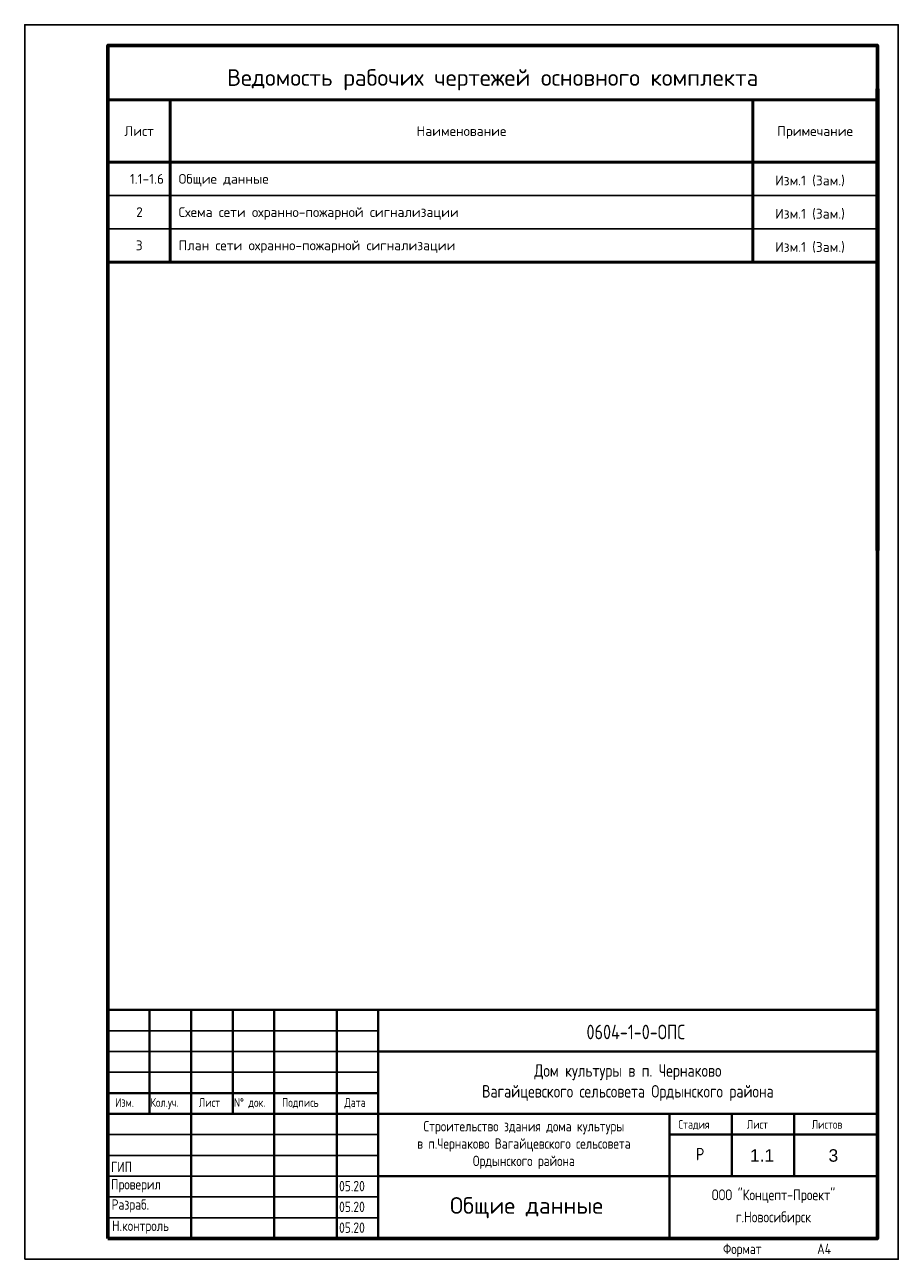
# Model space of a CAD drawing. Header units: millimetres. Extents: x -119471 to 297097, y -64331 to 65495.
# Tile 24 of 54: x -117634 to -96634, y 31355 to 61055. Entities that reach past the tile are written whole.
import ezdxf
from ezdxf.enums import TextEntityAlignment as Align

# ---------------------------------------------------------------- set-up
doc = ezdxf.new("R2010")
doc.units = ezdxf.units.MM
for name, color, linetype, lineweight in [('12 рамка штамп', 250, 'Continuous', 35), ('13 названия помещений', 14, 'Continuous', 25), ('Формат', 7, 'Continuous', 50), ('Штамп', 7, 'Continuous', 25)]:
    doc.layers.add(name, color=color, linetype=linetype, lineweight=lineweight)
doc.styles.add('GOST 2.304', font='cs_gost2304.shx')
doc.styles.add('GOST 2.304 Anno', font='arial.ttf')
doc.styles.add('My styl2', font='isocpeur.ttf')

# ---------------------------------------------------------------- blocks, each defined once
blk = doc.blocks.new('штамп')
at = {"layer": 'Формат', "color": 7, "linetype": 'Continuous', "lineweight": 40, "ltscale": 10, "extrusion": (0, 1, 0)}
for points, elevation in [([(-3954597, 0), (-3973097, 0)], -1274694), ([(-3961097, 0), (-3973097, 0)], -1275694), ([(-3954597, 0), (-3961097, 0)], -1276694), ([(-3954597, 0), (-3973097, 0)], -1277194), ([(-3968097, 0), (-3973097, 0)], -1277694), ([(-3961097, 0), (-3973097, 0)], -1278694)]:
    blk.add_lwpolyline(points, dxfattribs=dict(at, elevation=elevation))
at = {"layer": 'Формат', "color": 7, "linetype": 'Continuous', "lineweight": 40, "ltscale": 10, "extrusion": (1, 0, 0)}
for points, elevation in [([(-1280194, 0), (-1274694, 0)], 3954597), ([(-1274694, 0), (-1277194, 0)], 3955597), ([(-1274694, 0), (-1280194, 0)], 3956597), ([(-1274694, 0), (-1277194, 0)], 3957597), ([(-1274694, 0), (-1280194, 0)], 3958597), ([(-1274694, 0), (-1280194, 0)], 3960097), ([(-1280194, 0), (-1274695, 0)], 3961097), ([(-1280194, 0), (-1277194, 0)], 3968097), ([(-1277194, 0), (-1280194, 0)], 3968097), ([(-1277194, 0), (-1278694, 0)], 3969597), ([(-1277194, 0), (-1278694, 0)], 3971097)]:
    blk.add_lwpolyline(points, dxfattribs=dict(at, elevation=elevation))
at = {"layer": 'Формат', "color": 7, "linetype": 'Continuous', "lineweight": 25, "extrusion": (0, 1, 0)}
for elevation in [-1275194, -1275694, -1276194, -1277694, -1278194, -1278194, -1278694, -1278694, -1279194, -1279194, -1279694, -1279694]:
    blk.add_lwpolyline([(-3954597, 0), (-3961097, 0)], dxfattribs=dict(at, elevation=elevation))
at = {"layer": '12 рамка штамп', "style": 'GOST 2.304'}
for s, p in [('Проверил', (3954673, -1279015)), ('Разраб.', (3954685, -1279501)), ('Н.контроль', (3954699, -1280013))]:
    blk.add_text(s, height=250, dxfattribs=at).set_placement(p)
at = {"layer": '12 рамка штамп', "linetype": 'Continuous', "attachment_point": 5, "style": 'GOST 2.304'}
for s, insert, char_height in [('\\A1;0604-1-0-ОПС', (3967288, -1275226), 350), ('Дом культуры в п. Чернаково \\PВагайцевского сельсовета Ордынского района', (3967097, -1276444), 300), ('Строительство здания дома культуры\\Pв п.Чернаково Вагайцевского сельсовета\\PОрдынского района', (3964597, -1277944), 250)]:
    blk.add_mtext(s, dxfattribs=dict(at, insert=insert, char_height=char_height))
at = {"layer": 'Формат', "linetype": 'Continuous', "style": 'GOST 2.304'}
for s, height, p in [('Изм.', 210, (3954774, -1277027)), ('Кол.уч.', 210, (3955622, -1277027)), ('Лист', 210, (3956784, -1277027)), ('N%%D док.', 210, (3957626, -1277027)), ('Подпись', 210, (3958784, -1277027)), ('Дата', 210, (3960284, -1277027)), ('Стадия', 210, (3968311, -1277554)), ('Лист', 210, (3969956, -1277554)), ('Листов', 210, (3971516, -1277554)), ('05.20', 250, (3960154, -1279058)), ('05.20', 250, (3960154, -1279558)), ('05.20', 250, (3960154, -1280058))]:
    blk.add_text(s, height=height, dxfattribs=at).set_placement(p)
at = {"layer": 'Формат', "style": 'GOST 2.304'}
blk.add_text('Р', height=300, dxfattribs=at).set_placement((3968734, -1278314))
for s, p in [('ООО "Концепт-Проект"', (3970597, -1279143)), ('г.Новосибирск', (3970597, -1279675))]:
    blk.add_text(s, height=260, dxfattribs=at).set_placement(p, align=Align.MIDDLE_CENTER)

msp = doc.modelspace()

# ---------------------------------------------------------------- linework, layer by layer
at = {"linetype": 'Continuous', "lineweight": 25, "ltscale": 100}
msp.add_lwpolyline([(-117633.9, 31355.3), (-96633.9, 31355.3), (-96633.9, 61055.3), (-117633.9, 61055.3), (-117633.9, 31355.3)], dxfattribs=at)
at = {"linetype": 'Continuous', "lineweight": 60, "ltscale": 100}
msp.add_lwpolyline([(-115633.9, 31855.3), (-97133.9, 31855.3), (-97133.9, 60555.3), (-115633.9, 60555.3), (-115633.9, 32355.3)], dxfattribs=at)
at = {"layer": '12 рамка штамп', "linetype": 'Continuous', "lineweight": 60}
msp.add_line((-115633.9, 31855.3), (-115633.9, 37355.3), dxfattribs=at)
at = {"layer": '12 рамка штамп', "color": 7, "linetype": 'Continuous', "lineweight": 60, "ltscale": 100}
msp.add_line((-115633.9, 31855.3), (-97133.9, 31855.3), dxfattribs=at)
at = {"layer": '13 названия помещений', "linetype": 'Continuous', "lineweight": 70, "ltscale": 100}
msp.add_line((-97133.9, 59509), (-97133.9, 48409), dxfattribs=at)
at = {"layer": '13 названия помещений', "color": 7, "linetype": 'Continuous', "lineweight": 50, "ltscale": 100}
for p, q in [((-115633.9, 59246.6), (-97133.9, 59246.6)), ((-114133.9, 59246.6), (-114133.9, 55346.6)), ((-100133.9, 59246.6), (-100133.9, 55346.6)), ((-115633.9, 57746.6), (-97133.9, 57746.6)), ((-115633.9, 55346.6), (-97133.9, 55346.6))]:
    msp.add_line(p, q, dxfattribs=at)
at = {"layer": '13 названия помещений', "color": 7, "linetype": 'Continuous', "lineweight": 25, "ltscale": 100}
for p, q in [((-115633.9, 56946.6), (-97133.9, 56946.6)), ((-115633.9, 56146.6), (-97133.9, 56146.6))]:
    msp.add_line(p, q, dxfattribs=at)

# ---------------------------------------------------------------- block references
at = {"color": 7, "linetype": 'Continuous', "lineweight": 15}
msp.add_blockref('штамп', (-4070231.2, 1312049.4), dxfattribs=at)

# ---------------------------------------------------------------- texts
at = {"lineweight": 30, "style": 'GOST 2.304 Anno'}
for s, p in [('1.1', (-99909.4, 33853.3)), ('3', (-98194.4, 33853.3))]:
    msp.add_text(s, height=300, dxfattribs=at).set_placement(p, align=Align.MIDDLE_CENTER)
at = {"linetype": 'Continuous', "lineweight": 25, "ltscale": 100, "style": 'GOST 2.304'}
msp.add_text('Формат', height=250, dxfattribs=at).set_placement((-100383.9, 31480.3), align=Align.CENTER)
msp.add_text('A4', height=250, dxfattribs=at).set_placement((-98583.9, 31480.3))
at = {"layer": '12 рамка штамп', "style": 'GOST 2.304'}
msp.add_text('ГИП', height=250, dxfattribs=at).set_placement((-115558.4, 33451.5))
at = {"layer": 'Штамп', "ltscale": 100, "style": 'My styl2'}
msp.add_text('Ведомость рабочих чертежей основного комплекта', height=399.735, dxfattribs=at).set_placement((-106383.9, 59984.1), align=Align.TOP_CENTER)
at = {"layer": 'Штамп', "style": 'My styl2'}
for s, p in [('Лист', (-114883.9, 58496.6)), ('Наименование', (-107133.9, 58496.6)), ('Примечание', (-98633.9, 58496.6))]:
    msp.add_text(s, height=235.2, dxfattribs=at).set_placement(p, align=Align.MIDDLE_CENTER)
for s, p in [('1.1-1.6', (-115107.1, 57346.6)), ('Общие данные', (-113933.9, 57346.6)), ('Изм.1 (Зам.)', (-99593, 57307.6)), ('2', (-114955.4, 56546.6)), ('Схема сети охранно-пожарной сигнализации ', (-113933.9, 56546.6)), ('Изм.1 (Зам.)', (-99593, 56507.6)), ('3', (-114964.3, 55746.6)), ('План сети охранно-пожарной сигнализации ', (-113933.9, 55746.6)), ('Изм.1 (Зам.)', (-99593, 55707.6))]:
    msp.add_text(s, height=235.2, dxfattribs=at).set_placement(p, align=Align.MIDDLE_LEFT)
at = {"layer": 'Штамп', "ltscale": 100, "style": 'My styl2'}
msp.add_text('Общие данные', height=399.735, dxfattribs=at).set_placement((-105569.8, 32450.7), align=Align.CENTER)

doc.saveas('drawing.dxf')
